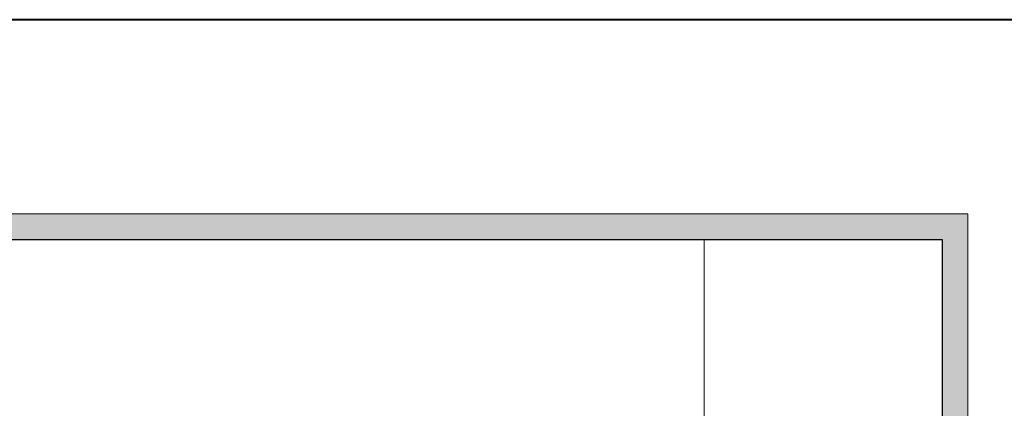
# Model space of a CAD drawing. Header units: millimetres. Extents: x -221 to 149158, y -114258 to 0.
# Tile 103 of 219: x 84045 to 87872, y -44452 to -42942. Entities that reach past the tile are written whole.
import ezdxf

# ---------------------------------------------------------------- set-up
doc = ezdxf.new("R2010")
doc.units = ezdxf.units.MM
doc.layers.get('0').update_dxf_attribs({"lineweight": 0})
doc.layers.add('A-opisram.ART', color=250, linetype='Continuous', lineweight=0)
doc.layers.add('pomocnicza', color=30, linetype='Continuous', lineweight=0)
doc.layers.add('A-pomocram.ART', color=254, linetype='Continuous', lineweight=0, plot=False)
doc.layers.add('A-przekrycieram.ART', color=7, linetype='Continuous', lineweight=0, true_color=0xffffff)

# ---------------------------------------------------------------- blocks, each defined once
blk = doc.blocks.new('*U1664')
at = {"layer": 'A-przekrycieram.ART'}
h = blk.add_hatch(color=256, dxfattribs=at)
h.dxf.hatch_style = 1
h.paths.add_polyline_path([(0, 2970), (6000, 2970), (6000, 0), (0, 0)])
h.paths.add_polyline_path([(200, 2870), (5900, 2870), (5900, 100), (200, 100)], flags=16)
at = {"layer": 'A-opisram.ART'}
blk.add_line((4975, 100), (4975, 2870), dxfattribs=at)
at = {"layer": 'A-opisram.ART', "lineweight": 30}
blk.add_lwpolyline([(200, 2870), (5900, 2870), (5900, 100), (200, 100)], close=True, dxfattribs=at)
at = {"layer": 'A-pomocram.ART'}
blk.add_lwpolyline([(0, 2970), (6000, 2970), (6000, 0), (0, 0)], close=True, dxfattribs=at)

msp = doc.modelspace()

# ---------------------------------------------------------------- linework, layer by layer
at = {"layer": 'pomocnicza', "color": 30, "linetype": 'ByBlock', "lineweight": 40}
msp.add_lwpolyline([(74235.94, -57896.5), (149158.22, -57896.5), (149158.22, -42941.51), (74235.94, -42941.51)], close=True, dxfattribs=at)

# ---------------------------------------------------------------- block references
msp.add_blockref('*U1664', (81730.08, -46666.02))

doc.saveas('drawing.dxf')
